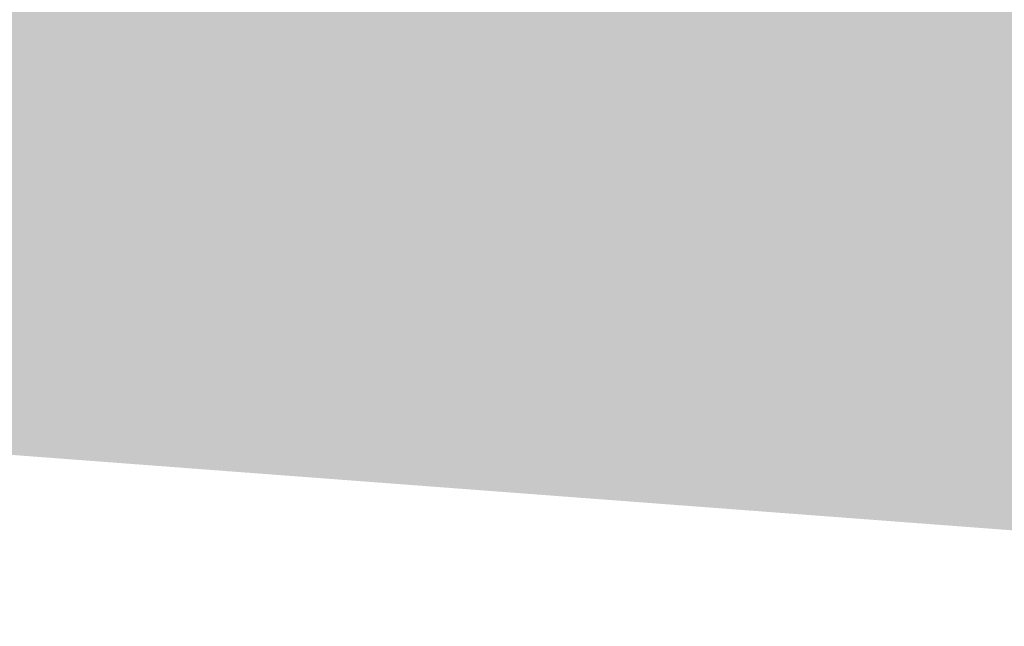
# Model space of a CAD drawing. Header units: metres. Extents: x -862 to 1262, y -354 to 644.
# Tile 18 of 256: x -592.17 to -584.25, y 412.49 to 417.37. Entities that reach past the tile are written whole.
import ezdxf

# ---------------------------------------------------------------- set-up
doc = ezdxf.new("R2010")
doc.units = ezdxf.units.M
doc.header["$LTSCALE"] = 0.5
doc.layers.add('BPR_Verkehr_220520', color=7, linetype='Continuous')

msp = doc.modelspace()

# ---------------------------------------------------------------- hatches: boundary and pattern name
at = {"layer": 'BPR_Verkehr_220520', "linetype": 'Continuous', "lineweight": 0, "true_color": 0xece5cf, "transparency": 33554687}
h = msp.add_hatch(color=254, dxfattribs=at)
edge = h.paths.add_edge_path()
edge.add_line((-604.1961113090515, 415.8446090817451), (-595.9631113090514, 415.2316090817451))
edge.add_line((-595.9631113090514, 415.2316090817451), (-596.0471113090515, 414.1536090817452))
edge.add_line((-596.0471113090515, 414.1536090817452), (-590.9541436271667, 413.7694715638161))
edge.add_line((-590.9541436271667, 413.7694715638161), (-590.5775652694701, 417.5100976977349))
edge.add_line((-590.5775652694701, 417.5100976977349), (-599.4953436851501, 418.3954025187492))
edge.add_line((-599.4953436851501, 418.3954025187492), (-599.3058664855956, 420.3040283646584))
edge.add_line((-599.3058664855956, 420.3040283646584), (-599.1960365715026, 421.4103578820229))
edge.add_line((-599.1960365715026, 421.4103578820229), (-599.1960367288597, 421.4103578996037))
edge.add_arc((-508.8636000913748, 1229.929778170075), 813.5499997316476, 262.9446886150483, 263.6250239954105, ccw=False)
edge.add_line((-608.7898773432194, 422.5399459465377), (-608.7898775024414, 422.5399459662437))
edge.add_line((-608.7898775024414, 422.5399459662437), (-623.2438765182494, 424.3288393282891))
edge.add_line((-623.2438765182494, 424.3288393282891), (-623.2438765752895, 424.3288393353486))
edge.add_arc((-672.374859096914, 27.35762318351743), 399.999999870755, 82.94468862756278, 84.16931496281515)
edge.add_line((-631.7392207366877, 425.2882010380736), (-631.739220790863, 425.2882010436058))
edge.add_line((-631.739220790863, 425.2882010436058), (-631.7392571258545, 425.2882048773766))
edge.add_line((-631.7392571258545, 425.2882048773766), (-631.9251113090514, 423.5268575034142))
edge.add_line((-631.9251113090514, 423.5268575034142), (-622.214444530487, 422.5892759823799))
edge.add_line((-622.214444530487, 422.5892759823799), (-622.2741113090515, 421.7326090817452))
edge.add_line((-622.2741113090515, 421.7326090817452), (-603.7901113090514, 420.0236090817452))
edge.add_line((-603.7901113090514, 420.0236090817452), (-604.1961113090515, 415.8446090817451))
h = msp.add_hatch(color=254, dxfattribs=at)
edge = h.paths.add_edge_path()
edge.add_line((-586.7046597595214, 413.4489538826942), (-586.0776508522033, 420.0522612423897))
edge.add_arc((-508.8636061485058, 1229.929717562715), 813.5499388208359, 264.2564697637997, 264.55385879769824, ccw=False)
edge.add_line((-590.2801942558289, 420.4639417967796), (-590.9541436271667, 413.7694715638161))
edge.add_line((-590.9541436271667, 413.7694715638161), (-586.7046597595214, 413.4489538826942))
at = {"layer": 'BPR_Verkehr_220520', "linetype": 'Continuous', "lineweight": 0, "true_color": 0xb8d2a6, "transparency": 33554687}
h = msp.add_hatch(color=9, dxfattribs=at)
edge = h.paths.add_edge_path()
edge.add_line((-586.3588067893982, 417.0912840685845), (-573.6262237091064, 415.8272677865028))
edge.add_line((-573.6262237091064, 415.8272677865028), (-573.3401522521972, 418.8444588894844))
edge.add_line((-573.3401522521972, 418.8444588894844), (-585.6550029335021, 420.0120770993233))
edge.add_arc((-508.8640195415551, 1229.925387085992), 813.5455886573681, 264.5538588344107, 264.58375900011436, ccw=False)
edge.add_line((-586.0776508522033, 420.0522612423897), (-586.3588067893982, 417.0912840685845))

# ---------------------------------------------------------------- linework, layer by layer
at = {"layer": 'BPR_Verkehr_220520', "color": 254, "linetype": 'Continuous', "true_color": 0xece5cf, "transparency": 33554687}
msp.add_solid([(-573.6262237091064, 415.8272677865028, 60), (-586.3588067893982, 417.0912840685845, 60), (-573.9429838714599, 412.4864033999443, 60), (-586.7046597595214, 413.4489538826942, 60)], dxfattribs=at)

doc.saveas('drawing.dxf')
